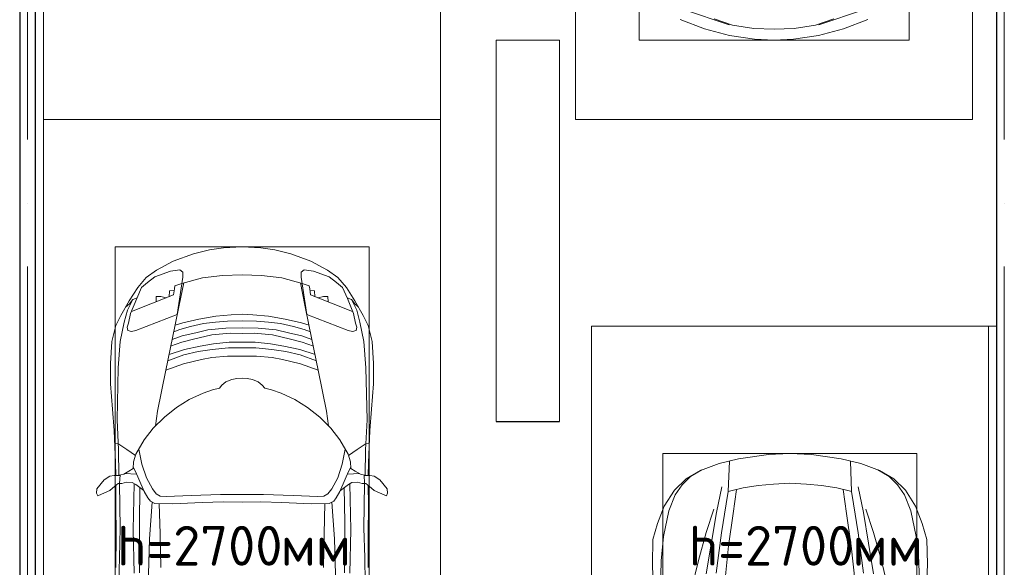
# Model space of a CAD drawing. Header units: millimetres. Extents: x -32229 to 192519, y -13689 to 125138.
# Tile 63 of 256: x 15835 to 22035, y 84833 to 88279. Entities that reach past the tile are written whole.
import ezdxf

# ---------------------------------------------------------------- set-up
doc = ezdxf.new("R2010")
doc.units = ezdxf.units.MM
doc.linetypes.add('ADSK_Осевая', pattern=[2800, 2000, -400, 0, -400])
for name, color, linetype, lineweight in [('A-DETL-GENF-OTLN', 7, 'Continuous', 18), ('A-FLOR-____-OTLN', 7, 'Continuous', 18), ('C-PRKG-____-OTLN', 7, 'Continuous', 18), ('E-CABL-TRAY-CNTR', 7, 'ADSK_Осевая', 18), ('E-CABL-TRAY-OTLN', 7, 'Continuous', 18), ('G-____-____-TEXT', 7, 'Continuous', 9), ('S-COLS-____-MCUT', 7, 'Continuous', 40)]:
    doc.layers.add(name, color=color, linetype=linetype, lineweight=lineweight)
doc.styles.add('ISOCPEUR', font='isocpeur.ttf', dxfattribs={"height": 250})

# ---------------------------------------------------------------- blocks, each defined once
blk = doc.blocks.new('АР_Машиноместо - 4900x2400_М__5300х2500_-V125--01 ЭЛ')
at = {"layer": 'A-DETL-GENF-OTLN', "color": 253, "lineweight": 13, "true_color": 0xaaaaaa}
for p, q in [((927, 4466.6), (804.4, 4436.7)), ((1114.6, 4493), (927, 4466.6)), ((1250, 4500), (1114.6, 4493)), ((1250, 4500), (1385.4, 4493)), ((1385.4, 4493), (1573, 4466.6)), ((1573, 4466.6), (1695.6, 4436.7)), ((804.4, 4436.7), (686, 4391.6)), ((861.2, 4260.3), (869.3, 4451.1)), ((1638.8, 4260.3), (1630.7, 4451.1)), ((1695.6, 4436.7), (1814, 4391.6)), ((596.3, 4340.6), (522.5, 4267.9)), ((686, 4391.6), (596.3, 4340.6)), ((1814, 4391.6), (1903.7, 4340.6)), ((1903.7, 4340.6), (1977.5, 4267.9)), ((955.5, 4283.9), (861, 4259.4)), ((1050.4, 4297.3), (955.5, 4283.9)), ((1146, 4306.7), (1050.4, 4297.3)), ((1250, 4312), (1146, 4306.7)), ((1250, 4312), (1354, 4306.7)), ((1354, 4306.7), (1449.6, 4297.3)), ((1449.6, 4297.3), (1544.5, 4283.9)), ((1544.5, 4283.9), (1639, 4259.4)), ((522.5, 4267.9), (458.6, 4167)), ((914, 4272.5), (893.6, 4121.6)), ((1586, 4272.5), (1606.4, 4121.6)), ((1977.5, 4267.9), (2041.4, 4167)), ((458.6, 4167), (416.4, 4059.2)), ((2041.4, 4167), (2083.6, 4059.2)), ((893.6, 4121.6), (863.9, 3917.5)), ((1606.4, 4121.6), (1636.1, 3917.5)), ((416.4, 4059.2), (387.4, 3958.4)), ((2083.6, 4059.2), (2112.6, 3958.4)), ((387.4, 3958.4), (384, 3802.9)), ((863.9, 3917.5), (840.1, 3687.8)), ((1636.1, 3917.5), (1659.9, 3687.8)), ((2112.6, 3958.4), (2116, 3802.9)), ((384, 3802.9), (390.2, 3630)), ((2116, 3802.9), (2109.8, 3630))]:
    blk.add_line(p, q, dxfattribs=at)
at = {"layer": 'A-DETL-GENF-OTLN', "color": 254, "lineweight": 13, "true_color": 0xd4d4d4}
for p, q in [((625, 4354.8), (571.5, 4303.1)), ((696.3, 4395.8), (625, 4354.8)), ((1803.7, 4395.8), (1875, 4354.8)), ((1875, 4354.8), (1928.5, 4303.1)), ((571.5, 4303.1), (527.8, 4239.8)), ((786.9, 4128.3), (821.1, 4289.8)), ((1713.1, 4128.3), (1678.9, 4289.8)), ((1928.5, 4303.1), (1972.2, 4239.8)), ((527.8, 4239.8), (488.6, 4138.1)), ((849, 4182.8), (861.2, 4260.3)), ((1651, 4182.8), (1638.8, 4260.3)), ((1972.2, 4239.8), (2011.4, 4138.1)), ((819.4, 4000.8), (849, 4182.8)), ((1680.6, 4000.8), (1651, 4182.8)), ((488.6, 4138.1), (454.7, 3976.8)), ((722.7, 4001.8), (771.7, 4149.8)), ((723.2, 3741.5), (786.9, 4128.3)), ((1776.8, 3741.5), (1713.1, 4128.3)), ((1777.3, 4001.8), (1728.3, 4149.8)), ((2011.4, 4138.1), (2045.3, 3976.8)), ((454.7, 3976.8), (438.6, 3823.4)), ((673.6, 3827.1), (722.7, 4001.8)), ((785.7, 3746.6), (819.4, 4000.8)), ((1714.3, 3746.6), (1680.6, 4000.8)), ((1826.4, 3827.1), (1777.3, 4001.8)), ((2045.3, 3976.8), (2061.4, 3823.4)), ((438.6, 3823.4), (434.2, 3623.7)), ((602.3, 3530.2), (673.6, 3827.1)), ((1897.7, 3530.2), (1826.4, 3827.1)), ((2061.4, 3823.4), (2065.8, 3623.7))]:
    blk.add_line(p, q, dxfattribs=at)
at = {"layer": 'C-PRKG-____-OTLN', "color": 253, "lineweight": 13, "true_color": 0xaaaaaa}
for p, q in [((2500, 5300), (0, 5300)), ((0, 0), (0, 5300)), ((2500, 0), (2500, 5300)), ((450, 4500), (2050, 4500)), ((450, 800), (450, 4500)), ((2050, 800), (2050, 4500))]:
    blk.add_line(p, q, dxfattribs=at)
blk = doc.blocks.new('АР_Машиноместо - 4900x2400_М__5300х2500_-V32--01 ЭЛ')
at = {"layer": 'A-DETL-GENF-OTLN', "color": 253, "lineweight": 13, "true_color": 0xaaaaaa}
for p, q in [((1132.7, -806), (1044.2, -818.6)), ((1250, -800), (1132.7, -806)), ((1250, -800), (1367.3, -806)), ((1367.3, -806), (1455.8, -818.6)), ((943.3, -845.1), (815.8, -891)), ((1044.2, -818.6), (943.3, -845.1)), ((1455.8, -818.6), (1556.7, -845.1)), ((1556.7, -845.1), (1684.2, -891)), ((815.8, -891), (711.9, -946.2)), ((1684.2, -891), (1788.1, -946.2)), ((711.9, -946.2), (647.2, -992.8)), ((700.9, -989.1), (655, -1024.3)), ((800.1, -952.6), (700.9, -989.1)), ((859, -944.1), (800.1, -952.6)), ((841.1, -1225.9), (877.7, -991.4)), ((877.7, -958.9), (859, -944.1)), ((877.7, -991.4), (877.7, -958.9)), ((1127.4, -979.8), (1000.2, -994.5)), ((1250, -977.6), (1127.4, -979.8)), ((1250, -977.6), (1372.6, -979.8)), ((1372.6, -979.8), (1499.8, -994.5)), ((1622.3, -958.9), (1641, -944.1)), ((1622.3, -991.4), (1622.3, -958.9)), ((1658.9, -1225.9), (1622.3, -991.4)), ((1641, -944.1), (1699.9, -952.6)), ((1699.9, -952.6), (1799.1, -989.1)), ((1788.1, -946.2), (1852.8, -992.8)), ((1799.1, -989.1), (1845, -1024.3)), ((647.2, -992.8), (593.2, -1056.8)), ((654.7, -1024.4), (617.9, -1057.3)), ((882.6, -1027.5), (853.8, -1167.4)), ((1000.2, -994.5), (871.4, -1031.3)), ((1499.8, -994.5), (1628.6, -1031.3)), ((1617.4, -1027.5), (1646.2, -1167.4)), ((1845.3, -1024.4), (1882.1, -1057.3)), ((1852.8, -992.8), (1906.8, -1056.8)), ((593.2, -1056.8), (539.3, -1140.4)), ((617.9, -1057.3), (586.9, -1126.3)), ((1882.1, -1057.3), (1913.1, -1126.3)), ((1906.8, -1056.8), (1960.7, -1140.4)), ((539.3, -1140.4), (487.4, -1232.1)), ((540.4, -1159.6), (516.2, -1180.5)), ((561.3, -1132.6), (540.4, -1159.6)), ((586.9, -1126.3), (548.2, -1220.1)), ((589, -1121.6), (561.3, -1132.6)), ((853.8, -1167.4), (826.8, -1300.9)), ((1646.2, -1167.4), (1673.2, -1300.9)), ((1911, -1121.6), (1938.7, -1132.6)), ((1913.1, -1126.3), (1951.8, -1220.1)), ((1938.7, -1132.6), (1959.6, -1159.6)), ((1959.6, -1159.6), (1983.8, -1180.5)), ((1960.7, -1140.4), (2012.6, -1232.1)), ((487.4, -1232.1), (455.7, -1296.1)), ((548.2, -1220.1), (535, -1280.6)), ((580.7, -1327.1), (841.1, -1225.9)), ((1084.1, -1236), (978.6, -1254.6)), ((1182.5, -1227.5), (1084.1, -1236)), ((1250, -1223.7), (1182.5, -1227.5)), ((1250, -1223.7), (1317.5, -1227.5)), ((1317.5, -1227.5), (1415.9, -1236)), ((1415.9, -1236), (1521.4, -1254.6)), ((1919.3, -1327.1), (1658.9, -1225.9)), ((1951.8, -1220.1), (1965, -1280.6)), ((2012.6, -1232.1), (2044.3, -1296.1)), ((455.7, -1296.1), (430.8, -1396.6)), ((535, -1280.6), (527.2, -1305.2)), ((826.8, -1300.9), (770, -1576.5)), ((876.3, -1278.7), (828.3, -1293.7)), ((925.2, -1301.6), (859.1, -1321.2)), ((978.6, -1254.6), (876.3, -1278.7)), ((1007.1, -1283.7), (925.2, -1301.6)), ((1083.6, -1274.6), (1007.1, -1283.7)), ((1159.1, -1267.9), (1083.6, -1274.6)), ((1250, -1266.6), (1159.1, -1267.9)), ((1250, -1266.6), (1340.9, -1267.9)), ((1340.9, -1267.9), (1416.4, -1274.6)), ((1416.4, -1274.6), (1492.9, -1283.7)), ((1492.9, -1283.7), (1574.8, -1301.6)), ((1521.4, -1254.6), (1623.7, -1278.7)), ((1574.8, -1301.6), (1640.9, -1321.2)), ((1623.7, -1278.7), (1671.7, -1293.7)), ((1673.2, -1300.9), (1730, -1576.5)), ((1965, -1280.6), (1972.8, -1305.2)), ((2044.3, -1296.1), (2069.2, -1396.6)), ((527.2, -1305.2), (531.8, -1326)), ((531.8, -1326), (554.4, -1333.3)), ((554.4, -1333.3), (580.7, -1327.1)), ((873.8, -1361.2), (809.9, -1383.1)), ((859.1, -1321.2), (819.9, -1334.4)), ((958.3, -1341.1), (873.8, -1361.2)), ((1059, -1354.8), (945.3, -1380.6)), ((1035, -1323.2), (958.3, -1341.1)), ((1148.3, -1312.4), (1035, -1323.2)), ((1174.5, -1344.2), (1059, -1354.8)), ((1250, -1309.3), (1148.3, -1312.4)), ((1250, -1344.9), (1174.5, -1344.2)), ((1250, -1309.3), (1351.7, -1312.4)), ((1250, -1344.9), (1325.5, -1344.2)), ((1325.5, -1344.2), (1441, -1354.8)), ((1351.7, -1312.4), (1465, -1323.2)), ((1441, -1354.8), (1554.7, -1380.6)), ((1465, -1323.2), (1541.7, -1341.1)), ((1541.7, -1341.1), (1626.2, -1361.2)), ((1626.2, -1361.2), (1690.1, -1383.1)), ((1640.9, -1321.2), (1680.1, -1334.4)), ((1945.6, -1333.3), (1919.3, -1327.1)), ((1968.2, -1326), (1945.6, -1333.3)), ((1972.8, -1305.2), (1968.2, -1326)), ((430.8, -1396.6), (422, -1534.1)), ((871.4, -1401.1), (800.5, -1424.6)), ((945.3, -1380.6), (871.4, -1401.1)), ((986.2, -1425.6), (887, -1446.5)), ((1070, -1410.4), (986.2, -1425.6)), ((1168.3, -1399.8), (1070, -1410.4)), ((1250, -1400.1), (1168.3, -1399.8)), ((1250, -1400.1), (1331.7, -1399.8)), ((1331.7, -1399.8), (1430, -1410.4)), ((1430, -1410.4), (1513.8, -1425.6)), ((1513.8, -1425.6), (1613, -1446.5)), ((1554.7, -1380.6), (1628.6, -1401.1)), ((1628.6, -1401.1), (1699.5, -1424.6)), ((2069.2, -1396.6), (2078, -1534.1)), ((884.3, -1480.8), (782, -1518.1)), ((887, -1446.5), (790.4, -1477.3)), ((973.4, -1459.7), (884.3, -1480.8)), ((1061.9, -1445.7), (973.4, -1459.7)), ((1163.9, -1435.1), (1061.9, -1445.7)), ((1250, -1435.1), (1163.9, -1435.1)), ((1250, -1435.1), (1336.1, -1435.1)), ((1336.1, -1435.1), (1438.1, -1445.7)), ((1438.1, -1445.7), (1526.6, -1459.7)), ((1526.6, -1459.7), (1615.7, -1480.8)), ((1613, -1446.5), (1709.6, -1477.3)), ((1615.7, -1480.8), (1718, -1518.1)), ((422, -1534.1), (422, -1662.9)), ((881.7, -1536.4), (770, -1576.5)), ((994.9, -1509.3), (881.7, -1536.4)), ((1060, -1496.1), (994.9, -1509.3)), ((1159.3, -1489.1), (1060, -1496.1)), ((1250, -1488.3), (1159.3, -1489.1)), ((1250, -1488.3), (1340.7, -1489.1)), ((1340.7, -1489.1), (1440, -1496.1)), ((1440, -1496.1), (1505.1, -1509.3)), ((1505.1, -1509.3), (1618.3, -1536.4)), ((1618.3, -1536.4), (1730, -1576.5)), ((2078, -1534.1), (2078, -1662.9)), ((770, -1576.5), (718.3, -1834.2)), ((1730, -1576.5), (1781.7, -1834.2)), ((422, -1662.9), (434.8, -1820.7)), ((1123.5, -1670.9), (1107.2, -1689.8)), ((1147.5, -1650.5), (1123.5, -1670.9)), ((1184.7, -1635.7), (1147.5, -1650.5)), ((1217.8, -1629.1), (1184.7, -1635.7)), ((1217.8, -1629.1), (1250, -1626.8)), ((1282.2, -1629.1), (1250, -1626.8)), ((1282.2, -1629.1), (1315.3, -1635.7)), ((1315.3, -1635.7), (1352.5, -1650.5)), ((1352.5, -1650.5), (1376.5, -1670.9)), ((1376.5, -1670.9), (1392.8, -1689.8)), ((2078, -1662.9), (2065.2, -1820.7)), ((1004.2, -1721.4), (917, -1761.1)), ((1064.9, -1700.5), (1004.2, -1721.4)), ((1107.2, -1689.8), (1064.9, -1700.5)), ((1392.8, -1689.8), (1435.1, -1700.5)), ((1435.1, -1700.5), (1495.8, -1721.4)), ((1495.8, -1721.4), (1583, -1761.1)), ((917, -1761.1), (837.5, -1812.1)), ((1583, -1761.1), (1662.5, -1812.1)), ((434.8, -1820.7), (444.9, -1956.8)), ((718.3, -1834.2), (705.7, -1926.7)), ((837.5, -1812.1), (761.1, -1871.7)), ((1662.5, -1812.1), (1738.9, -1871.7)), ((1781.7, -1834.2), (1794.3, -1926.7)), ((2065.2, -1820.7), (2055.1, -1956.8)), ((761.1, -1871.7), (690.7, -1941.6)), ((1738.9, -1871.7), (1809.3, -1941.6)), ((444.9, -1956.8), (453, -2159.1)), ((690.7, -1941.6), (634.6, -2015)), ((1809.3, -1941.6), (1865.4, -2015)), ((2055.1, -1956.8), (2047, -2159.1)), ((475.1, -2041), (447.5, -2034.4)), ((525.5, -2074.6), (475.1, -2041)), ((634.6, -2015), (580.7, -2105.7)), ((1865.4, -2015), (1919.3, -2105.7)), ((1974.5, -2074.6), (2024.9, -2041)), ((2024.9, -2041), (2052.5, -2034.4)), ((578.8, -2112.6), (525.5, -2074.6)), ((580.7, -2105.7), (567.1, -2153.8)), ((619.7, -2168.6), (600.3, -2072.7)), ((1880.3, -2168.6), (1899.7, -2072.7)), ((1919.3, -2105.7), (1932.9, -2153.8)), ((1921.2, -2112.6), (1974.5, -2074.6)), ((453, -2159.1), (455, -2238.9)), ((567.1, -2153.8), (564.3, -2195.4)), ((647.3, -2254.2), (619.7, -2168.6)), ((1852.7, -2254.2), (1880.3, -2168.6)), ((1932.9, -2153.8), (1935.7, -2195.4)), ((2047, -2159.1), (2045, -2238.9)), ((505.1, -2230), (467.5, -2239.2)), ((536.7, -2211.8), (505.1, -2230)), ((586.6, -2231.3), (510.1, -2227.1)), ((564.3, -2195.4), (536.7, -2211.8)), ((579.9, -2213.8), (564.9, -2186.5)), ((600.8, -2263), (579.9, -2213.8)), ((1899.2, -2263), (1920.1, -2213.8)), ((1913.4, -2231.3), (1989.9, -2227.1)), ((1920.1, -2213.8), (1935.1, -2186.5)), ((1935.7, -2195.4), (1963.3, -2211.8)), ((1963.3, -2211.8), (1994.9, -2230)), ((1994.9, -2230), (2032.5, -2239.2)), ((335.2, -2322.3), (381.7, -2266.4)), ((381.7, -2266.4), (417.4, -2243.4)), ((417.4, -2243.4), (445.1, -2238.7)), ((445.1, -2238.7), (481.8, -2239.5)), ((470, -2290), (449.8, -2306.1)), ((493.6, -2288.6), (470, -2290)), ((482, -2235.6), (479.1, -2288.7)), ((523.3, -2281.2), (493.6, -2288.6)), ((559, -2282.6), (523.3, -2281.2)), ((580.6, -2296), (559, -2282.6)), ((633.8, -2340.5), (600.8, -2263)), ((685.1, -2322.3), (647.3, -2254.2)), ((1814.9, -2322.3), (1852.7, -2254.2)), ((1866.2, -2340.5), (1899.2, -2263)), ((1919.4, -2296), (1941, -2282.6)), ((1941, -2282.6), (1976.7, -2281.2)), ((1976.7, -2281.2), (2006.4, -2288.6)), ((2006.4, -2288.6), (2030, -2290)), ((2018, -2235.6), (2020.9, -2288.7)), ((2054.9, -2238.7), (2018.2, -2239.5)), ((2030, -2290), (2050.2, -2306.1)), ((2082.6, -2243.4), (2054.9, -2238.7)), ((2118.3, -2266.4), (2082.6, -2243.4)), ((2164.8, -2322.3), (2118.3, -2266.4)), ((333.1, -2350.6), (335.2, -2322.3)), ((341.2, -2366.2), (333.1, -2350.6)), ((384.4, -2347.9), (341.2, -2366.2)), ((417.4, -2333.8), (384.4, -2347.9)), ((449.8, -2306.1), (417.4, -2333.8)), ((454.5, -2423.6), (456, -2301.1)), ((630.6, -2332.9), (580.6, -2296)), ((603.5, -2534.3), (606.1, -2314.9)), ((656.7, -2380.3), (633.8, -2340.5)), ((710, -2355.4), (685.1, -2322.3)), ((734.3, -2368.8), (710, -2355.4)), ((1765.7, -2368.8), (1790, -2355.4)), ((1790, -2355.4), (1814.9, -2322.3)), ((1843.3, -2380.3), (1866.2, -2340.5)), ((1869.4, -2332.9), (1919.4, -2296)), ((1896.5, -2534.3), (1893.9, -2314.9)), ((2045.5, -2423.6), (2044, -2301.1)), ((2050.2, -2306.1), (2082.6, -2333.8)), ((2082.6, -2333.8), (2115.6, -2347.9)), ((2115.6, -2347.9), (2158.8, -2366.2)), ((2158.8, -2366.2), (2166.9, -2350.6)), ((2166.9, -2350.6), (2164.8, -2322.3)), ((672.8, -2399.7), (656.7, -2380.3)), ((684.8, -2406.5), (667.8, -2638.3)), ((700.6, -2415.4), (672.8, -2399.7)), ((813.8, -2416.7), (700.6, -2415.4)), ((772.7, -2371.5), (734.3, -2368.8)), ((929.1, -2364.1), (772.7, -2371.5)), ((999.2, -2409.3), (813.8, -2416.7)), ((1115.2, -2358.7), (929.1, -2364.1)), ((1132.7, -2404.6), (999.2, -2409.3)), ((1250, -2357.8), (1115.2, -2358.7)), ((1250, -2406.6), (1132.7, -2404.6)), ((1250, -2357.8), (1384.8, -2358.7)), ((1250, -2406.6), (1367.3, -2404.6)), ((1367.3, -2404.6), (1500.8, -2409.3)), ((1384.8, -2358.7), (1570.9, -2364.1)), ((1500.8, -2409.3), (1686.2, -2416.7)), ((1570.9, -2364.1), (1727.3, -2371.5)), ((1686.2, -2416.7), (1799.4, -2415.4)), ((1727.3, -2371.5), (1765.7, -2368.8)), ((1799.4, -2415.4), (1827.2, -2399.7)), ((1815.2, -2406.5), (1832.2, -2638.3)), ((1827.2, -2399.7), (1843.3, -2380.3)), ((456.8, -2613.6), (454.5, -2423.6)), ((2043.2, -2613.6), (2045.5, -2423.6)), ((604.4, -2850.8), (603.5, -2534.3)), ((1895.6, -2850.8), (1896.5, -2534.3)), ((456.1, -2818.3), (456.8, -2613.6)), ((667.8, -2638.3), (659.3, -2936)), ((1832.2, -2638.3), (1840.7, -2936)), ((2043.9, -2818.3), (2043.2, -2613.6))]:
    blk.add_line(p, q, dxfattribs=at)
at = {"layer": 'A-DETL-GENF-OTLN', "color": 254, "lineweight": 13, "true_color": 0xd4d4d4}
for p, q in [((827.7, -1045), (824.1, -1063.7)), ((871.3, -1031.9), (827.7, -1045)), ((1628.7, -1031.9), (1672.3, -1045)), ((1672.3, -1045), (1675.9, -1063.7)), ((818.8, -1102.9), (554, -1208.1)), ((709.1, -1112.7), (708.2, -1146.9)), ((737.7, -1113.6), (709.1, -1112.7)), ((772.6, -1121.3), (737.7, -1113.6)), ((792.9, -1076.2), (791.2, -1114.5)), ((823.3, -1074.4), (792.9, -1076.2)), ((824.1, -1063.7), (818.8, -1102.9)), ((1675.9, -1063.7), (1681.2, -1102.9)), ((1676.7, -1074.4), (1707.1, -1076.2)), ((1681.2, -1102.9), (1946, -1208.1)), ((1707.1, -1076.2), (1708.8, -1114.5)), ((1727.4, -1121.3), (1762.3, -1113.6)), ((1762.3, -1113.6), (1790.9, -1112.7)), ((1790.9, -1112.7), (1791.8, -1146.9)), ((561.7, -1132.1), (527.9, -1198.6)), ((1938.3, -1132.1), (1972.1, -1198.6)), ((527.9, -1198.6), (507.4, -1274.3)), ((1972.1, -1198.6), (1992.6, -1274.3)), ((507.4, -1274.3), (483.4, -1395.6)), ((1992.6, -1274.3), (2016.6, -1395.6)), ((483.4, -1395.6), (470.9, -1561.4)), ((2016.6, -1395.6), (2029.1, -1561.4)), ((470.9, -1561.4), (462.8, -1889.5)), ((2029.1, -1561.4), (2037.2, -1889.5)), ((462.8, -1889.5), (471.8, -2077.7)), ((2037.2, -1889.5), (2028.2, -2077.7)), ((471.8, -2077.7), (474.5, -2239.3)), ((2028.2, -2077.7), (2025.5, -2239.3)), ((483.3, -2571.4), (478, -2290)), ((570.6, -2291.4), (564.4, -2580.5)), ((1929.4, -2291.4), (1935.6, -2580.5)), ((2016.7, -2571.4), (2022, -2290)), ((728.4, -2415.7), (733.8, -2606.7)), ((1771.6, -2415.7), (1766.2, -2606.7)), ((477.8, -2754.7), (483.3, -2571.4)), ((564.4, -2580.5), (571.6, -2853.3)), ((1935.6, -2580.5), (1928.4, -2853.3)), ((2022.2, -2754.7), (2016.7, -2571.4)), ((733.8, -2606.7), (737.8, -2818.3)), ((1766.2, -2606.7), (1762.2, -2818.3)), ((473.9, -2913.7), (477.8, -2754.7)), ((2026.1, -2913.7), (2022.2, -2754.7))]:
    blk.add_line(p, q, dxfattribs=at)
at = {"layer": 'C-PRKG-____-OTLN', "color": 253, "lineweight": 13, "true_color": 0xaaaaaa}
for p, q in [((2500, 0), (0, 0)), ((0, 0), (0, -5300)), ((2500, 0), (2500, -5300)), ((450, -800), (450, -4500)), ((450, -800), (2050, -800)), ((2050, -800), (2050, -4500))]:
    blk.add_line(p, q, dxfattribs=at)
blk = doc.blocks.new('АР_Машиноместо - 4900x2400_М__5300х2500_-V134--01 ЭЛ')
at = {"layer": 'C-PRKG-____-OTLN', "color": 253, "lineweight": 13, "true_color": 0xaaaaaa}
for p, q in [((2500, 0), (2500, -5300)), ((2500, -5300), (2449.9, -5300))]:
    blk.add_line(p, q, dxfattribs=at)
blk = doc.blocks.new('АР_Машиноместо - 5300x2500_С-V58--01 ЭЛ')
at = {"layer": 'A-DETL-GENF-OTLN', "color": 253, "lineweight": 13, "true_color": 0xaaaaaa}
for p, q in [((1126.4, 4794.1), (970.2, 4771.8)), ((1250, 4800), (1126.4, 4794.1)), ((1250, 4800), (1373.6, 4794.1)), ((1373.6, 4794.1), (1529.8, 4771.8)), ((812.7, 4729.4), (659.1, 4669.9)), ((970.2, 4771.8), (812.7, 4729.4)), ((1122.2, 4726.4), (988.2, 4706.7)), ((1250, 4731.7), (1122.2, 4726.4)), ((1250, 4731.7), (1377.8, 4726.4)), ((1377.8, 4726.4), (1511.8, 4706.7)), ((1529.8, 4771.8), (1687.3, 4729.4)), ((1687.3, 4729.4), (1840.9, 4669.9)), ((680.7, 4606.5), (967, 4703.6)), ((988.2, 4706.7), (873.9, 4665.1)), ((1511.8, 4706.7), (1626.1, 4665.1)), ((1819.3, 4606.5), (1533, 4703.6))]:
    blk.add_line(p, q, dxfattribs=at)
at = {"layer": 'C-PRKG-____-OTLN', "color": 253, "lineweight": 13, "true_color": 0xaaaaaa}
for p, q in [((2500, 5300), (0, 5300)), ((0, 0), (0, 5300)), ((2500, 0), (2500, 5300)), ((400, 4800), (2100, 4800)), ((400, 500), (400, 4800)), ((2100, 500), (2100, 4800))]:
    blk.add_line(p, q, dxfattribs=at)
blk = doc.blocks.new('Наметкина 10_РД_АР_П_отсоединено_rvt-1--01 ЭЛ')
at = {"layer": 'A-FLOR-____-OTLN', "color": 253, "lineweight": 13, "true_color": 0xaaaaaa}
blk.add_line((19235.3, 85748), (18835.3, 85748), dxfattribs=at)
at = {"layer": 'S-COLS-____-MCUT', "color": 253, "lineweight": 15, "true_color": 0xaaaaaa}
for p, q in [((18835.3, 88150), (18835.3, 85750)), ((19235.3, 88150), (18835.3, 88150)), ((19235.3, 85750), (19235.3, 88150)), ((18835.3, 85750), (19235.3, 85750))]:
    blk.add_line(p, q, dxfattribs=at)
at = {"layer": 'C-PRKG-____-OTLN', "color": 253, "lineweight": 13, "true_color": 0xaaaaaa, "rotation": 180}
for name, p in [('АР_Машиноместо - 4900x2400_М__5300х2500_-V125--01 ЭЛ', (18485.3, 92950)), ('АР_Машиноместо - 5300x2500_С-V58--01 ЭЛ', (21835.3, 92950)), ('АР_Машиноместо - 4900x2400_М__5300х2500_-V134--01 ЭЛ', (24435.3, 81050))]:
    blk.add_blockref(name, p, dxfattribs=at)
at = {"layer": 'C-PRKG-____-OTLN', "color": 253, "lineweight": 13, "true_color": 0xaaaaaa}
for name, p in [('АР_Машиноместо - 4900x2400_М__5300х2500_-V32--01 ЭЛ', (15985.3, 87650)), ('АР_Машиноместо - 4900x2400_М__5300х2500_-V125--01 ЭЛ', (19435.3, 81050))]:
    blk.add_blockref(name, p, dxfattribs=at)

msp = doc.modelspace()

# ---------------------------------------------------------------- linework, layer by layer
at = {"layer": 'E-CABL-TRAY-CNTR', "color": 5, "true_color": 0x0000ff}
for p, q in [((15885.1, 73524.7), (15885.1, 91068.9)), ((22035.4, 73524.7), (22035.4, 91068.9))]:
    msp.add_line(p, q, dxfattribs=at)
at = {"layer": 'E-CABL-TRAY-OTLN', "color": 5, "true_color": 0x0000ff}
for p, q in [((15835.1, 73524.7), (15835.1, 91068.9)), ((15837.7, 73524.7), (15837.7, 91068.9)), ((15932.6, 73524.7), (15932.6, 91068.9)), ((15935.1, 73524.7), (15935.1, 91068.9)), ((21985.4, 73524.7), (21985.4, 91068.9)), ((21987.9, 73524.7), (21987.9, 91068.9))]:
    msp.add_line(p, q, dxfattribs=at)

# ---------------------------------------------------------------- block references
at = {"lineweight": 5}
msp.add_blockref('Наметкина 10_РД_АР_П_отсоединено_rvt-1--01 ЭЛ', (0, 0), dxfattribs=at)

# ---------------------------------------------------------------- texts
at = {"layer": 'G-____-____-TEXT', "color": 5, "true_color": 0x0000ff, "char_height": 250, "attachment_point": 1, "style": 'ISOCPEUR'}
for s, insert, width in [('h=2700', (16447.4, 85093.9), 1250.632), ('h=2700', (20048.2, 85093.9), 1250.632), ('мм', (17479.3, 85093.9), 481.012), ('мм', (21080.1, 85093.9), 481.012)]:
    msp.add_mtext(s, dxfattribs=dict(at, insert=insert, width=width))

doc.saveas('drawing.dxf')
